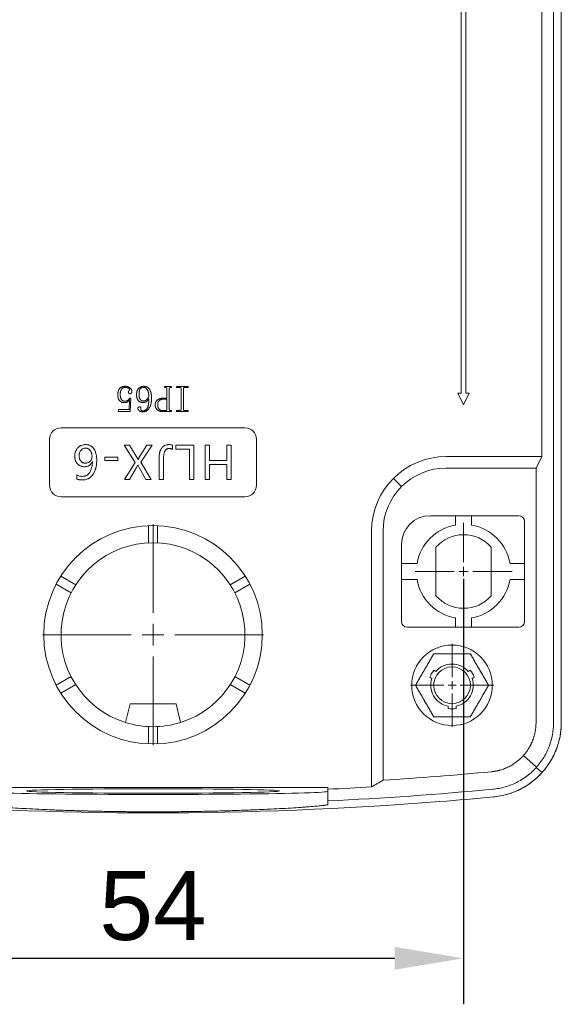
# Model space of a CAD drawing. Header units: millimetres. Extents: x -404827 to -46036, y 267324 to 306977.
# Tile 43 of 55: x -48835 to -48788, y 270115 to 270200. Entities that reach past the tile are written whole.
import ezdxf

# ---------------------------------------------------------------- set-up
doc = ezdxf.new("R2010")
doc.units = ezdxf.units.MM
doc.linetypes.add('CENTER2', pattern=[28.575, 19.05, -3.175, 3.175, -3.175])
doc.layers.add('6-中心线', color=1, linetype='CENTER2', lineweight=20)
doc.layers.add('7-标注、箭头、引线', color=3, linetype='Continuous', lineweight=20)
doc.styles.get("Standard").update_dxf_attribs({"font": 'arial.ttf'})
doc.dimstyles.new('ISO-25', dxfattribs={"dimtxt": 2.5, "dimasz": 2.5, "dimexe": 1.25, "dimexo": 0.625, "dimtad": 1, "dimtxsty": 'Standard', "dimcen": 2.5, "dimadec": 0, "dimazin": 0, "dimtfac": 1, "dimtmove": 0, "dimatfit": 3, "dimfxl": 1, "dimarcsym": 0})

# ---------------------------------------------------------------- blocks, each defined once
blk = doc.blocks.new('*D84')
at = {"layer": '7-标注、箭头、引线', "color": 0, "lineweight": -2, "transparency": 16777216}
for p, q in [((-48850.559, 270151.711), (-48850.559, 270114.684)), ((-48796.559, 270151.711), (-48796.559, 270114.684)), ((-48844.559, 270118.684), (-48802.559, 270118.684))]:
    blk.add_line(p, q, dxfattribs=at)
at = {"layer": '7-标注、箭头、引线', "color": 0, "transparency": 16777216}
for points in [[(-48844.559, 270119.684), (-48844.559, 270117.684), (-48850.559, 270118.684)], [(-48802.559, 270119.684), (-48802.559, 270117.684), (-48796.559, 270118.684)]]:
    blk.add_solid(points, dxfattribs=at)
at = {"layer": 'Defpoints', "color": 0, "transparency": 16777216}
for p in [(-48850.559, 270152.336), (-48796.559, 270152.336), (-48796.559, 270118.684)]:
    blk.add_point(p, dxfattribs=at)
at = {"layer": '7-标注、箭头、引线', "color": 0, "transparency": 16777216, "insert": (-48823.559, 270123.235), "char_height": 6, "attachment_point": 5}
blk.add_mtext('54', dxfattribs=at)
blk = doc.blocks.new('*U72')
at = {"layer": '6-中心线', "color": 0, "linetype": 'CENTER2', "transparency": 16777216}
for p, q in [((0, 1.9), (0, 9.62)), ((-9.62, 0), (-1.9, 0)), ((1.9, 0), (9.62, 0)), ((0, -9.62), (0, -1.9))]:
    blk.add_line(p, q, dxfattribs=at)
at = {"layer": '6-中心线', "color": 0, "linetype": 'Continuous', "transparency": 16777216}
for p, q in [((0, -0.95), (0, 0.95)), ((-0.95, 0), (0.95, 0))]:
    blk.add_line(p, q, dxfattribs=at)
blk = doc.blocks.new('*U73')
at = {"layer": '6-中心线', "color": 0, "linetype": 'CENTER2', "transparency": 16777216}
for p, q in [((0, 0.7), (0, 3.62)), ((-3.62, 0), (-0.7, 0)), ((0.7, 0), (3.62, 0)), ((0, -3.62), (0, -0.7))]:
    blk.add_line(p, q, dxfattribs=at)
at = {"layer": '6-中心线', "color": 0, "linetype": 'Continuous', "transparency": 16777216}
for p, q in [((-0.35, 0), (0.35, 0)), ((0, -0.35), (0, 0.35))]:
    blk.add_line(p, q, dxfattribs=at)
blk = doc.blocks.new('*U74')
at = {"layer": '6-中心线', "color": 0, "linetype": 'CENTER2', "transparency": 16777216}
for p, q in [((0, 0.82), (0, 4.22)), ((-4.22, 0), (-0.82, 0)), ((0.82, 0), (4.22, 0)), ((0, -4.22), (0, -0.82))]:
    blk.add_line(p, q, dxfattribs=at)
at = {"layer": '6-中心线', "color": 0, "linetype": 'Continuous', "transparency": 16777216}
for p, q in [((-0.41, 0), (0.41, 0)), ((0, -0.41), (0, 0.41))]:
    blk.add_line(p, q, dxfattribs=at)

msp = doc.modelspace()

# ---------------------------------------------------------------- linework, layer by layer
at = {"color": 7, "linetype": 'Continuous', "lineweight": 13}
for p, q in [((-48788.731, 270422.478), (-48788.731, 270139.194)), ((-48788.059, 270422.478), (-48788.059, 270139.194)), ((-48788.059, 270139.197), (-48788.059, 270422.475)), ((-48789.748, 270162.336), (-48789.748, 270399.336)), ((-48796.759, 270167.836), (-48796.759, 270273.336)), ((-48796.359, 270273.336), (-48796.359, 270167.836)), ((-48822.548, 270168.421), (-48821.944, 270168.421)), ((-48822.548, 270168.343), (-48822.548, 270168.421)), ((-48822.457, 270168.343), (-48822.548, 270168.343)), ((-48822.347, 270167.407), (-48822.347, 270168.246)), ((-48822.145, 270168.246), (-48822.145, 270166.432)), ((-48821.944, 270168.343), (-48822.028, 270168.343)), ((-48821.944, 270168.421), (-48821.944, 270168.343)), ((-48821.515, 270168.421), (-48820.494, 270168.421)), ((-48821.515, 270168.343), (-48821.515, 270168.421)), ((-48821.216, 270168.343), (-48821.515, 270168.343)), ((-48821.105, 270166.432), (-48821.105, 270168.246)), ((-48820.904, 270168.246), (-48820.904, 270166.432)), ((-48820.494, 270168.343), (-48820.787, 270168.343)), ((-48820.494, 270168.421), (-48820.494, 270168.343)), ((-48825.636, 270166.439), (-48825.59, 270167.284)), ((-48825.597, 270167.42), (-48825.486, 270167.407)), ((-48825.486, 270167.407), (-48825.551, 270166.25)), ((-48822.737, 270167.407), (-48822.347, 270167.407)), ((-48822.347, 270167.329), (-48822.665, 270167.329)), ((-48822.347, 270166.432), (-48822.347, 270167.329)), ((-48797.059, 270167.836), (-48796.759, 270167.836)), ((-48796.559, 270166.836), (-48797.059, 270167.836)), ((-48796.059, 270167.836), (-48796.559, 270166.836)), ((-48796.359, 270167.836), (-48796.059, 270167.836)), ((-48826.585, 270166.25), (-48826.546, 270166.439)), ((-48826.546, 270166.439), (-48825.636, 270166.439)), ((-48822.639, 270166.328), (-48822.457, 270166.328)), ((-48822.022, 270166.328), (-48821.944, 270166.328)), ((-48821.944, 270166.328), (-48821.944, 270166.25)), ((-48821.515, 270166.25), (-48821.515, 270166.328)), ((-48821.515, 270166.328), (-48821.216, 270166.328)), ((-48820.787, 270166.328), (-48820.494, 270166.328)), ((-48820.494, 270166.328), (-48820.494, 270166.25)), ((-48825.551, 270166.25), (-48826.585, 270166.25)), ((-48821.944, 270166.25), (-48822.698, 270166.25)), ((-48820.494, 270166.25), (-48821.515, 270166.25)), ((-48831.559, 270164.836), (-48815.559, 270164.836)), ((-48832.559, 270159.836), (-48832.559, 270163.836)), ((-48814.559, 270163.836), (-48814.559, 270159.836)), ((-48826.06, 270163.323), (-48825.592, 270163.323)), ((-48825.114, 270161.826), (-48826.06, 270163.323)), ((-48825.592, 270163.323), (-48824.926, 270162.21)), ((-48824.781, 270162.21), (-48824.105, 270163.323)), ((-48823.637, 270163.323), (-48824.614, 270161.836)), ((-48824.105, 270163.323), (-48823.637, 270163.323)), ((-48821.869, 270163.323), (-48821.869, 270162.949)), ((-48821.578, 270162.98), (-48821.578, 270163.323)), ((-48821.578, 270163.323), (-48819.997, 270163.323)), ((-48820.382, 270162.98), (-48821.578, 270162.98)), ((-48820.382, 270160.349), (-48820.382, 270162.98)), ((-48819.997, 270163.323), (-48819.997, 270160.349)), ((-48819.03, 270163.323), (-48818.645, 270163.323)), ((-48819.03, 270160.349), (-48819.03, 270163.323)), ((-48818.645, 270163.323), (-48818.645, 270161.982)), ((-48817.137, 270163.323), (-48816.752, 270163.323)), ((-48817.137, 270161.982), (-48817.137, 270163.323)), ((-48816.752, 270163.323), (-48816.752, 270160.349)), ((-48827.755, 270161.992), (-48827.755, 270162.283)), ((-48827.755, 270162.283), (-48826.622, 270162.283)), ((-48826.622, 270162.283), (-48826.622, 270161.992)), ((-48824.864, 270162.054), (-48824.854, 270162.054)), ((-48823.023, 270160.349), (-48823.023, 270162.252)), ((-48822.638, 270162.252), (-48822.638, 270160.349)), ((-48789.748, 270162.336), (-48798.059, 270162.336)), ((-48790.257, 270161.336), (-48789.748, 270162.336)), ((-48828.826, 270161.867), (-48828.837, 270161.867)), ((-48826.622, 270161.992), (-48827.755, 270161.992)), ((-48826.05, 270160.349), (-48825.114, 270161.826)), ((-48824.989, 270161.378), (-48825.613, 270160.349)), ((-48824.188, 270160.349), (-48824.77, 270161.389)), ((-48824.614, 270161.836), (-48823.72, 270160.349)), ((-48818.645, 270161.982), (-48817.137, 270161.982)), ((-48818.645, 270161.638), (-48818.645, 270160.349)), ((-48817.137, 270161.638), (-48818.645, 270161.638)), ((-48817.137, 270160.349), (-48817.137, 270161.638)), ((-48790.257, 270161.336), (-48798.059, 270161.336)), ((-48790.257, 270139.194), (-48790.257, 270161.336)), ((-48830.178, 270160.39), (-48830.178, 270160.734)), ((-48825.613, 270160.349), (-48826.05, 270160.349)), ((-48823.72, 270160.349), (-48824.188, 270160.349)), ((-48822.638, 270160.349), (-48823.023, 270160.349)), ((-48819.997, 270160.349), (-48820.382, 270160.349)), ((-48818.645, 270160.349), (-48819.03, 270160.349)), ((-48816.752, 270160.349), (-48817.137, 270160.349)), ((-48802.655, 270160.432), (-48801.948, 270159.725)), ((-48815.559, 270158.836), (-48831.559, 270158.836)), ((-48799.459, 270157.186), (-48791.759, 270157.186)), ((-48797.259, 270157.186), (-48797.259, 270156.376)), ((-48795.859, 270157.186), (-48795.859, 270156.376)), ((-48823.959, 270154.826), (-48823.959, 270156.328)), ((-48823.159, 270154.826), (-48823.159, 270156.328)), ((-48791.259, 270156.686), (-48791.259, 270147.986)), ((-48804.559, 270155.836), (-48804.559, 270133.6)), ((-48803.559, 270155.836), (-48803.559, 270134.172)), ((-48801.959, 270147.986), (-48801.959, 270154.686)), ((-48798.959, 270154.453), (-48798.959, 270150.219)), ((-48794.159, 270150.219), (-48794.159, 270154.453)), ((-48801.959, 270153.036), (-48800.599, 270153.036)), ((-48792.519, 270153.036), (-48791.259, 270153.036)), ((-48830.278, 270151.177), (-48831.579, 270151.928)), ((-48816.839, 270151.177), (-48815.539, 270151.928)), ((-48830.678, 270150.485), (-48831.979, 270151.235)), ((-48816.439, 270150.485), (-48815.139, 270151.235)), ((-48801.959, 270151.636), (-48800.599, 270151.636)), ((-48792.519, 270151.636), (-48791.259, 270151.636)), ((-48791.759, 270147.486), (-48801.459, 270147.486)), ((-48797.259, 270147.486), (-48797.259, 270148.296)), ((-48795.859, 270147.486), (-48795.859, 270148.296)), ((-48830.678, 270143.187), (-48831.979, 270142.437)), ((-48816.439, 270143.187), (-48815.139, 270142.437)), ((-48799.133, 270143.749), (-48798.957, 270143.647)), ((-48796.161, 270143.647), (-48795.985, 270143.749)), ((-48830.278, 270142.495), (-48831.579, 270141.744)), ((-48816.839, 270142.495), (-48815.539, 270141.744)), ((-48799.307, 270143.041), (-48799.483, 270143.143)), ((-48795.635, 270143.143), (-48795.811, 270143.041)), ((-48825.559, 270140.836), (-48825.959, 270139.204)), ((-48821.559, 270140.836), (-48825.559, 270140.836)), ((-48821.159, 270139.204), (-48821.559, 270140.836)), ((-48797.909, 270140.416), (-48797.909, 270140.619)), ((-48797.209, 270140.619), (-48797.209, 270140.416)), ((-48823.959, 270138.846), (-48823.959, 270137.344)), ((-48823.159, 270138.846), (-48823.159, 270137.344)), ((-48791.353, 270136.326), (-48790.217, 270135.307)), ((-48789.733, 270134.84), (-48790.234, 270135.288)), ((-48838.759, 270133.536), (-48808.359, 270133.536)), ((-48808.359, 270133.536), (-48808.359, 270133.393))]:
    msp.add_line(p, q, dxfattribs=at)
for centre, radius in [((-48823.559, 270146.836), 9.5), ((-48797.559, 270142.436), 3.5), ((-48797.559, 270142.436), 1.6)]:
    msp.add_circle(centre, radius, dxfattribs=at)
for centre, radius, start, end in [((-48831.559, 270163.836), 1, 90, 180), ((-48815.559, 270163.836), 1, 0, 90), ((-48798.059, 270155.836), 6.5, 90, 180), ((-48798.059, 270155.836), 5.5, 90, 180), ((-48831.559, 270159.836), 1, 180, 270), ((-48815.559, 270159.836), 1, 270, 0), ((-48799.459, 270154.686), 2.5, 90, 180), ((-48791.759, 270156.686), 0.5, 0, 90), ((-48796.559, 270152.336), 4.1, 99.83036, 170.16964), ((-48796.559, 270152.336), 4.1, 9.83036, 80.16964), ((-48796.559, 270152.336), 3.2, 41.40962, 138.59038), ((-48823.559, 270146.836), 8, 287.4576, 252.5424), ((-48796.559, 270152.336), 4.1, 189.83036, 260.16964), ((-48796.559, 270152.336), 4.1, 279.83036, 350.16964), ((-48796.559, 270152.336), 3.2, 221.40962, 318.59038), ((-48801.459, 270147.986), 0.5, 180, 270), ((-48791.759, 270147.986), 0.5, 270, 0), ((-48797.559, 270142.436), 1.85, 40.9053, 139.09436), ((-48797.559, 270142.436), 2.05, 140.16964, 159.83036), ((-48797.559, 270142.436), 2.05, 20.16964, 39.83036), ((-48797.559, 270142.436), 1.85, 160.9053, 259.09486), ((-48797.559, 270142.436), 1.85, 280.9058, 19.09436), ((-48797.559, 270142.436), 2.05, 260.16964, 279.83036), ((-48823.559, 270146.836), 8, 252.5424, 287.4576), ((-48823.559, 270447.398), 313.864, 273.65347, 275.37605), ((-48823.559, 270447.398), 314.373, 272.77134, 273.46494), ((-48823.559, 270447.398), 315.39, 272.7624, 275.37605), ((-48823.559, 270447.398), 316.063, 265.47783, 274.52217), ((-48823.559, 270447.398), 316.063, 274.52217, 275.37538), ((-48823.559, 270447.398), 316.063, 274.52217, 275.37605)]:
    msp.add_arc(centre, radius, start, end, dxfattribs=at)
for centre, major_axis, ratio, start_param, end_param in [((-49045.649, 270446.913), (-436.788, -1.035), 0.860623, 2.15347, 2.156218), ((-48823.559, 270133.206), (-15.2, 0), 0.017455, 0, 3.141593)]:
    msp.add_ellipse(centre, major_axis=major_axis, ratio=ratio, start_param=start_param, end_param=end_param, dxfattribs=at)
msp.add_ellipse((-48823.559, 270133.243), major_axis=(-11, 0), ratio=0.017455, dxfattribs=at)
for points, degree in [([(-48826.624, 270167.7), (-48826.624, 270168.044), (-48826.305, 270168.447), (-48825.974, 270168.447)], 2), ([(-48825.987, 270168.356), (-48826.188, 270168.356), (-48826.409, 270168.031), (-48826.409, 270167.726)], 2), ([(-48825.61, 270168.155), (-48825.61, 270168.259), (-48825.85, 270168.356), (-48825.987, 270168.356)], 2), ([(-48825.974, 270168.447), (-48825.746, 270168.447), (-48825.395, 270168.181), (-48825.395, 270167.992)], 2), ([(-48825.688, 270167.94), (-48825.688, 270168.018), (-48825.61, 270168.103), (-48825.61, 270168.155)], 2), ([(-48824.992, 270167.7), (-48824.992, 270168.083), (-48824.622, 270168.447), (-48824.381, 270168.447)], 2), ([(-48824.381, 270168.356), (-48824.57, 270168.356), (-48824.778, 270168.083), (-48824.778, 270167.7)], 2), ([(-48824.381, 270168.447), (-48824.037, 270168.447), (-48823.686, 270167.927), (-48823.686, 270167.433)], 2), ([(-48823.926, 270167.563), (-48823.926, 270167.94), (-48824.193, 270168.356), (-48824.381, 270168.356)], 2), ([(-48822.347, 270168.246), (-48822.347, 270168.298), (-48822.405, 270168.343), (-48822.457, 270168.343)], 2), ([(-48822.028, 270168.343), (-48822.093, 270168.343), (-48822.145, 270168.298), (-48822.145, 270168.246)], 2), ([(-48821.105, 270168.246), (-48821.105, 270168.298), (-48821.164, 270168.343), (-48821.216, 270168.343)], 2), ([(-48820.787, 270168.343), (-48820.852, 270168.343), (-48820.904, 270168.298), (-48820.904, 270168.246)], 2), ([(-48826.078, 270167.024), (-48826.318, 270167.024), (-48826.624, 270167.394), (-48826.624, 270167.7)], 2), ([(-48826.409, 270167.726), (-48826.409, 270167.472), (-48826.214, 270167.154), (-48826.026, 270167.154)], 2), ([(-48825.59, 270167.284), (-48825.714, 270167.102), (-48825.954, 270167.024), (-48826.078, 270167.024)], 2), ([(-48826.026, 270167.154), (-48825.889, 270167.154), (-48825.688, 270167.258), (-48825.597, 270167.42)], 2), ([(-48825.558, 270167.797), (-48825.636, 270167.797), (-48825.688, 270167.901), (-48825.688, 270167.94)], 2), ([(-48825.395, 270167.992), (-48825.395, 270167.914), (-48825.48, 270167.797), (-48825.558, 270167.797)], 2), ([(-48824.42, 270167.037), (-48824.726, 270167.037), (-48824.992, 270167.446), (-48824.992, 270167.7)], 2), ([(-48824.778, 270167.7), (-48824.778, 270167.446), (-48824.557, 270167.167), (-48824.407, 270167.167)], 2), ([(-48823.686, 270167.433), (-48823.686, 270166.848), (-48824.115, 270166.224), (-48824.479, 270166.224)], 2), ([(-48824.44, 270166.315), (-48824.225, 270166.315), (-48823.926, 270166.712), (-48823.926, 270167.368)], 2), ([(-48823.926, 270167.368), (-48823.998, 270167.206), (-48824.264, 270167.037), (-48824.42, 270167.037)], 2), ([(-48824.407, 270167.167), (-48824.264, 270167.167), (-48824.024, 270167.336), (-48823.926, 270167.563)], 2), ([(-48823.367, 270166.816), (-48823.367, 270167.108), (-48822.997, 270167.407), (-48822.737, 270167.407)], 2), ([(-48822.665, 270167.329), (-48822.854, 270167.329), (-48823.153, 270167.102), (-48823.153, 270166.829)], 2), ([(-48824.875, 270166.504), (-48824.875, 270166.582), (-48824.81, 270166.653), (-48824.732, 270166.653)], 2), ([(-48824.479, 270166.224), (-48824.654, 270166.224), (-48824.875, 270166.432), (-48824.875, 270166.504)], 2), ([(-48824.732, 270166.653), (-48824.667, 270166.653), (-48824.609, 270166.595), (-48824.609, 270166.53)], 2), ([(-48824.609, 270166.53), (-48824.609, 270166.504), (-48824.615, 270166.458), (-48824.615, 270166.432)], 2), ([(-48824.615, 270166.432), (-48824.615, 270166.38), (-48824.544, 270166.315), (-48824.44, 270166.315)], 2), ([(-48822.698, 270166.25), (-48823.016, 270166.25), (-48823.367, 270166.569), (-48823.367, 270166.816)], 2), ([(-48823.153, 270166.829), (-48823.153, 270166.575), (-48822.906, 270166.328), (-48822.639, 270166.328)], 2), ([(-48822.457, 270166.328), (-48822.405, 270166.328), (-48822.347, 270166.38), (-48822.347, 270166.432)], 2), ([(-48822.145, 270166.432), (-48822.145, 270166.38), (-48822.087, 270166.328), (-48822.022, 270166.328)], 2), ([(-48821.216, 270166.328), (-48821.164, 270166.328), (-48821.105, 270166.38), (-48821.105, 270166.432)], 2), ([(-48820.904, 270166.432), (-48820.904, 270166.38), (-48820.852, 270166.328), (-48820.787, 270166.328)], 2), ([(-48824.874, 270161.597), (-48824.911, 270161.523), (-48824.949, 270161.45), (-48824.989, 270161.378)], 3), ([(-48808.359, 270132.374), (-48808.359, 270132.714), (-48808.359, 270133.053), (-48808.359, 270133.393)], 3), ([(-48808.359, 270132.062), (-48808.359, 270132.166), (-48808.359, 270132.27), (-48808.359, 270132.374)], 3)]:
    msp.add_open_spline(points, degree=degree, dxfattribs=at)
for points, degree, knots in [([(-48830.366, 270162.377), (-48830.366, 270162.441), (-48830.361, 270162.504), (-48830.347, 270162.599), (-48830.341, 270162.63), (-48830.329, 270162.677), (-48830.325, 270162.693), (-48830.316, 270162.724), (-48830.291, 270162.8), (-48830.257, 270162.872), (-48830.207, 270162.955), (-48830.189, 270162.982), (-48830.15, 270163.033), (-48830.129, 270163.058), (-48830.096, 270163.093), (-48830.085, 270163.105), (-48830.062, 270163.127), (-48830.027, 270163.16), (-48829.964, 270163.21), (-48829.91, 270163.245), (-48829.868, 270163.268), (-48829.854, 270163.276), (-48829.825, 270163.29), (-48829.751, 270163.324), (-48829.675, 270163.346), (-48829.58, 270163.364), (-48829.548, 270163.368), (-48829.484, 270163.374), (-48829.451, 270163.375), (-48829.419, 270163.375)], 3, [0, 0, 0, 0, 0.125, 0.125, 0.1875, 0.1875, 0.21875, 0.21875, 0.25, 0.375, 0.375, 0.4375, 0.4375, 0.5, 0.5, 0.53125, 0.53125, 0.5625, 0.625, 0.6875, 0.6875, 0.71875, 0.71875, 0.75, 0.875, 0.875, 0.9375, 0.9375, 1, 1, 1, 1]), ([(-48829.419, 270163.063), (-48829.439, 270163.063), (-48829.469, 270163.062), (-48829.499, 270163.058), (-48829.519, 270163.056), (-48829.529, 270163.054), (-48829.578, 270163.044), (-48829.626, 270163.029), (-48829.671, 270163.007), (-48829.689, 270162.998), (-48829.698, 270162.993), (-48829.723, 270162.977), (-48829.756, 270162.954), (-48829.786, 270162.927), (-48829.814, 270162.899), (-48829.828, 270162.884), (-48829.853, 270162.852), (-48829.865, 270162.836), (-48829.887, 270162.803), (-48829.897, 270162.785), (-48829.924, 270162.731), (-48829.939, 270162.694), (-48829.955, 270162.637), (-48829.96, 270162.617), (-48829.968, 270162.578), (-48829.971, 270162.558), (-48829.979, 270162.498), (-48829.981, 270162.458), (-48829.981, 270162.418)], 3, [0, 0, 0, 0, 0.0625, 0.09375, 0.09375, 0.125, 0.125, 0.25, 0.28125, 0.28125, 0.3125, 0.3125, 0.375, 0.4375, 0.4375, 0.5, 0.5, 0.5625, 0.5625, 0.625, 0.625, 0.75, 0.75, 0.8125, 0.8125, 0.875, 0.875, 1, 1, 1, 1]), ([(-48829.419, 270163.375), (-48829.38, 270163.375), (-48829.342, 270163.373), (-48829.264, 270163.365), (-48829.226, 270163.359), (-48829.169, 270163.345), (-48829.15, 270163.34), (-48829.112, 270163.328), (-48829.057, 270163.309), (-48828.987, 270163.275), (-48828.937, 270163.244), (-48828.904, 270163.222), (-48828.888, 270163.21), (-48828.842, 270163.174), (-48828.785, 270163.121), (-48828.735, 270163.06), (-48828.7, 270163.013), (-48828.689, 270162.996), (-48828.668, 270162.963), (-48828.657, 270162.947), (-48828.628, 270162.895), (-48828.61, 270162.86), (-48828.578, 270162.789), (-48828.564, 270162.752), (-48828.526, 270162.642), (-48828.507, 270162.567), (-48828.485, 270162.451), (-48828.479, 270162.412), (-48828.468, 270162.335), (-48828.464, 270162.296), (-48828.455, 270162.179), (-48828.452, 270162.101), (-48828.452, 270162.023)], 3, [0, 0, 0, 0, 0.0625, 0.0625, 0.125, 0.125, 0.15625, 0.15625, 0.1875, 0.25, 0.28125, 0.28125, 0.3125, 0.3125, 0.375, 0.4375, 0.4375, 0.46875, 0.46875, 0.5, 0.5, 0.5625, 0.5625, 0.625, 0.625, 0.75, 0.75, 0.8125, 0.8125, 0.875, 0.875, 1, 1, 1, 1]), ([(-48828.858, 270162.356), (-48828.858, 270162.44), (-48828.867, 270162.523), (-48828.895, 270162.624), (-48828.902, 270162.644), (-48828.917, 270162.683), (-48828.925, 270162.703), (-48828.951, 270162.76), (-48828.972, 270162.796), (-48829.002, 270162.839), (-48829.008, 270162.848), (-48829.021, 270162.864), (-48829.027, 270162.873), (-48829.047, 270162.897), (-48829.076, 270162.928), (-48829.108, 270162.955), (-48829.141, 270162.981), (-48829.159, 270162.992), (-48829.214, 270163.023), (-48829.253, 270163.039), (-48829.304, 270163.051), (-48829.314, 270163.053), (-48829.335, 270163.057), (-48829.366, 270163.061), (-48829.398, 270163.063), (-48829.419, 270163.063)], 3, [0, 0, 0, 0, 0.25, 0.25, 0.3125, 0.3125, 0.375, 0.375, 0.5, 0.5, 0.53125, 0.53125, 0.5625, 0.5625, 0.625, 0.6875, 0.6875, 0.75, 0.75, 0.875, 0.875, 0.90625, 0.90625, 0.9375, 1, 1, 1, 1]), ([(-48823.023, 270162.252), (-48823.023, 270162.318), (-48823.021, 270162.384), (-48823.009, 270162.516), (-48822.999, 270162.581), (-48822.979, 270162.678), (-48822.971, 270162.71), (-48822.957, 270162.758), (-48822.952, 270162.774), (-48822.941, 270162.805), (-48822.936, 270162.821), (-48822.906, 270162.898), (-48822.876, 270162.957), (-48822.831, 270163.027), (-48822.822, 270163.041), (-48822.802, 270163.068), (-48822.792, 270163.081), (-48822.76, 270163.119), (-48822.716, 270163.168), (-48822.665, 270163.21), (-48822.625, 270163.24), (-48822.612, 270163.249), (-48822.583, 270163.267), (-48822.511, 270163.31), (-48822.434, 270163.338), (-48822.353, 270163.357), (-48822.337, 270163.36), (-48822.304, 270163.366), (-48822.254, 270163.373), (-48822.204, 270163.375), (-48822.17, 270163.375)], 3, [0, 0, 0, 0, 0.125, 0.125, 0.25, 0.25, 0.3125, 0.3125, 0.34375, 0.34375, 0.375, 0.375, 0.5, 0.5, 0.53125, 0.53125, 0.5625, 0.5625, 0.625, 0.6875, 0.6875, 0.71875, 0.71875, 0.75, 0.875, 0.875, 0.90625, 0.90625, 0.9375, 1, 1, 1, 1]), ([(-48822.16, 270163.032), (-48822.182, 270163.032), (-48822.203, 270163.031), (-48822.246, 270163.025), (-48822.267, 270163.021), (-48822.309, 270163.01), (-48822.329, 270163.003), (-48822.368, 270162.984), (-48822.396, 270162.968), (-48822.422, 270162.949), (-48822.438, 270162.935), (-48822.446, 270162.927), (-48822.469, 270162.905), (-48822.483, 270162.888), (-48822.509, 270162.854), (-48822.52, 270162.835), (-48822.541, 270162.797), (-48822.551, 270162.778), (-48822.576, 270162.718), (-48822.589, 270162.677), (-48822.609, 270162.594), (-48822.617, 270162.552), (-48822.626, 270162.488), (-48822.628, 270162.466), (-48822.632, 270162.424), (-48822.634, 270162.402), (-48822.637, 270162.338), (-48822.638, 270162.295), (-48822.638, 270162.252)], 3, [0, 0, 0, 0, 0.0625, 0.0625, 0.125, 0.125, 0.1875, 0.1875, 0.25, 0.28125, 0.28125, 0.3125, 0.3125, 0.375, 0.375, 0.4375, 0.4375, 0.5, 0.5, 0.625, 0.625, 0.75, 0.75, 0.8125, 0.8125, 0.875, 0.875, 1, 1, 1, 1]), ([(-48822.17, 270163.375), (-48822.145, 270163.375), (-48822.119, 270163.374), (-48822.068, 270163.371), (-48822.042, 270163.368), (-48821.991, 270163.361), (-48821.966, 270163.356), (-48821.917, 270163.342), (-48821.892, 270163.334), (-48821.869, 270163.323)], 3, [0, 0, 0, 0, 0.25, 0.25, 0.5, 0.5, 0.75, 0.75, 1, 1, 1, 1]), ([(-48821.869, 270162.949), (-48821.89, 270162.964), (-48821.912, 270162.977), (-48821.946, 270162.993), (-48821.958, 270162.998), (-48821.982, 270163.006), (-48821.995, 270163.01), (-48822.032, 270163.02), (-48822.057, 270163.025), (-48822.109, 270163.031), (-48822.134, 270163.032), (-48822.16, 270163.032)], 3, [0, 0, 0, 0, 0.25, 0.25, 0.375, 0.375, 0.5, 0.5, 0.75, 0.75, 1, 1, 1, 1]), ([(-48829.513, 270161.451), (-48829.572, 270161.451), (-48829.63, 270161.456), (-48829.703, 270161.468), (-48829.717, 270161.471), (-48829.746, 270161.478), (-48829.761, 270161.481), (-48829.803, 270161.494), (-48829.859, 270161.513), (-48829.925, 270161.544), (-48829.964, 270161.567), (-48829.989, 270161.583), (-48830.001, 270161.591), (-48830.037, 270161.618), (-48830.072, 270161.646), (-48830.103, 270161.677), (-48830.124, 270161.698), (-48830.134, 270161.709), (-48830.183, 270161.765), (-48830.234, 270161.837), (-48830.273, 270161.916), (-48830.297, 270161.971), (-48830.307, 270161.999), (-48830.334, 270162.083), (-48830.346, 270162.141), (-48830.358, 270162.229), (-48830.361, 270162.258), (-48830.365, 270162.318), (-48830.366, 270162.347), (-48830.366, 270162.377)], 3, [0, 0, 0, 0, 0.125, 0.125, 0.15625, 0.15625, 0.1875, 0.1875, 0.25, 0.3125, 0.34375, 0.34375, 0.375, 0.375, 0.4375, 0.46875, 0.46875, 0.5, 0.5, 0.625, 0.6875, 0.6875, 0.75, 0.75, 0.875, 0.875, 0.9375, 0.9375, 1, 1, 1, 1]), ([(-48829.981, 270162.418), (-48829.981, 270162.398), (-48829.98, 270162.377), (-48829.978, 270162.337), (-48829.977, 270162.316), (-48829.97, 270162.256), (-48829.963, 270162.216), (-48829.947, 270162.156), (-48829.941, 270162.137), (-48829.928, 270162.098), (-48829.92, 270162.079), (-48829.894, 270162.025), (-48829.874, 270161.99), (-48829.843, 270161.949), (-48829.836, 270161.941), (-48829.823, 270161.925), (-48829.802, 270161.903), (-48829.78, 270161.882), (-48829.748, 270161.857), (-48829.731, 270161.845), (-48829.695, 270161.824), (-48829.659, 270161.806), (-48829.62, 270161.793), (-48829.581, 270161.781), (-48829.561, 270161.777), (-48829.5, 270161.766), (-48829.46, 270161.763), (-48829.419, 270161.763)], 3, [0, 0, 0, 0, 0.0625, 0.0625, 0.125, 0.125, 0.25, 0.25, 0.3125, 0.3125, 0.375, 0.375, 0.5, 0.5, 0.53125, 0.53125, 0.5625, 0.625, 0.625, 0.6875, 0.6875, 0.75, 0.8125, 0.8125, 0.875, 0.875, 1, 1, 1, 1]), ([(-48828.452, 270162.023), (-48828.452, 270161.974), (-48828.453, 270161.924), (-48828.457, 270161.826), (-48828.46, 270161.777), (-48828.474, 270161.63), (-48828.487, 270161.533), (-48828.517, 270161.388), (-48828.535, 270161.317), (-48828.556, 270161.245), (-48828.571, 270161.198), (-48828.579, 270161.175), (-48828.622, 270161.058), (-48828.663, 270160.969), (-48828.738, 270160.841), (-48828.765, 270160.8), (-48828.823, 270160.719), (-48828.855, 270160.68), (-48828.905, 270160.625), (-48828.922, 270160.607), (-48828.958, 270160.573), (-48828.976, 270160.556), (-48829.033, 270160.508), (-48829.092, 270160.464), (-48829.156, 270160.427), (-48829.2, 270160.404), (-48829.223, 270160.393), (-48829.291, 270160.363), (-48829.384, 270160.331), (-48829.481, 270160.312), (-48829.58, 270160.3), (-48829.63, 270160.297), (-48829.679, 270160.297)], 3, [0, 0, 0, 0, 0.0625, 0.0625, 0.125, 0.125, 0.25, 0.25, 0.3125, 0.34375, 0.34375, 0.375, 0.375, 0.5, 0.5, 0.5625, 0.5625, 0.625, 0.625, 0.65625, 0.65625, 0.6875, 0.6875, 0.75, 0.78125, 0.78125, 0.8125, 0.8125, 0.875, 0.9375, 0.9375, 1, 1, 1, 1]), ([(-48829.419, 270161.763), (-48829.4, 270161.763), (-48829.381, 270161.764), (-48829.343, 270161.767), (-48829.325, 270161.77), (-48829.268, 270161.78), (-48829.232, 270161.791), (-48829.179, 270161.813), (-48829.162, 270161.822), (-48829.129, 270161.841), (-48829.113, 270161.851), (-48829.067, 270161.885), (-48829.04, 270161.911), (-48829.002, 270161.954), (-48828.989, 270161.968), (-48828.967, 270161.999), (-48828.956, 270162.015), (-48828.927, 270162.063), (-48828.91, 270162.097), (-48828.89, 270162.15), (-48828.884, 270162.169), (-48828.874, 270162.206), (-48828.87, 270162.224), (-48828.861, 270162.28), (-48828.858, 270162.318), (-48828.858, 270162.356)], 3, [0, 0, 0, 0, 0.0625, 0.0625, 0.125, 0.125, 0.25, 0.25, 0.3125, 0.3125, 0.375, 0.375, 0.5, 0.5, 0.5625, 0.5625, 0.625, 0.625, 0.75, 0.75, 0.8125, 0.8125, 0.875, 0.875, 1, 1, 1, 1]), ([(-48824.926, 270162.21), (-48824.92, 270162.198), (-48824.915, 270162.185), (-48824.904, 270162.159), (-48824.899, 270162.146), (-48824.883, 270162.107), (-48824.874, 270162.081), (-48824.864, 270162.054)], 3, [0, 0, 0, 0, 0.25, 0.25, 0.5, 0.5, 1, 1, 1, 1]), ([(-48824.854, 270162.054), (-48824.852, 270162.056), (-48824.851, 270162.057), (-48824.849, 270162.06), (-48824.849, 270162.062), (-48824.846, 270162.066), (-48824.844, 270162.07), (-48824.839, 270162.079), (-48824.836, 270162.086), (-48824.827, 270162.105), (-48824.821, 270162.118), (-48824.804, 270162.158), (-48824.792, 270162.184), (-48824.781, 270162.21)], 3, [0, 0, 0, 0, 0.03125, 0.03125, 0.0625, 0.0625, 0.125, 0.125, 0.25, 0.25, 0.5, 0.5, 1, 1, 1, 1]), ([(-48829.69, 270160.609), (-48829.618, 270160.609), (-48829.548, 270160.617), (-48829.462, 270160.642), (-48829.445, 270160.648), (-48829.411, 270160.66), (-48829.362, 270160.681), (-48829.316, 270160.707), (-48829.272, 270160.737), (-48829.258, 270160.748), (-48829.23, 270160.77), (-48829.216, 270160.782), (-48829.177, 270160.817), (-48829.152, 270160.843), (-48829.107, 270160.897), (-48829.085, 270160.925), (-48829.045, 270160.984), (-48829.027, 270161.015), (-48828.975, 270161.109), (-48828.948, 270161.174), (-48828.902, 270161.307), (-48828.884, 270161.375), (-48828.863, 270161.48), (-48828.856, 270161.515), (-48828.846, 270161.585), (-48828.842, 270161.62), (-48828.831, 270161.726), (-48828.828, 270161.796), (-48828.826, 270161.867)], 3, [0, 0, 0, 0, 0.125, 0.125, 0.15625, 0.15625, 0.1875, 0.25, 0.25, 0.28125, 0.28125, 0.3125, 0.3125, 0.375, 0.375, 0.4375, 0.4375, 0.5, 0.5, 0.625, 0.625, 0.75, 0.75, 0.8125, 0.8125, 0.875, 0.875, 1, 1, 1, 1]), ([(-48828.837, 270161.867), (-48828.869, 270161.805), (-48828.907, 270161.747), (-48828.975, 270161.668), (-48829, 270161.643), (-48829.053, 270161.597), (-48829.082, 270161.576), (-48829.142, 270161.538), (-48829.173, 270161.522), (-48829.237, 270161.495), (-48829.27, 270161.484), (-48829.321, 270161.471), (-48829.339, 270161.468), (-48829.373, 270161.461), (-48829.391, 270161.459), (-48829.443, 270161.453), (-48829.478, 270161.451), (-48829.513, 270161.451)], 3, [0, 0, 0, 0, 0.25, 0.25, 0.375, 0.375, 0.5, 0.5, 0.625, 0.625, 0.75, 0.75, 0.8125, 0.8125, 0.875, 0.875, 1, 1, 1, 1]), ([(-48824.77, 270161.389), (-48824.791, 270161.422), (-48824.809, 270161.456), (-48824.844, 270161.525), (-48824.859, 270161.561), (-48824.874, 270161.597)], 3, [0, 0, 0, 0, 0.5, 0.5, 1, 1, 1, 1]), ([(-48830.178, 270160.734), (-48830.141, 270160.714), (-48830.102, 270160.696), (-48830.023, 270160.665), (-48829.983, 270160.652), (-48829.9, 270160.63), (-48829.859, 270160.622), (-48829.774, 270160.611), (-48829.732, 270160.609), (-48829.69, 270160.609)], 3, [0, 0, 0, 0, 0.25, 0.25, 0.5, 0.5, 0.75, 0.75, 1, 1, 1, 1]), ([(-48829.679, 270160.297), (-48829.722, 270160.297), (-48829.765, 270160.298), (-48829.85, 270160.304), (-48829.892, 270160.309), (-48829.956, 270160.319), (-48829.977, 270160.323), (-48830.018, 270160.332), (-48830.039, 270160.338), (-48830.08, 270160.35), (-48830.1, 270160.357), (-48830.14, 270160.372), (-48830.159, 270160.381), (-48830.178, 270160.39)], 3, [0, 0, 0, 0, 0.25, 0.25, 0.5, 0.5, 0.625, 0.625, 0.75, 0.75, 0.875, 0.875, 1, 1, 1, 1]), ([(-48799.146, 270145.186), (-48799.208, 270145.078), (-48799.271, 270144.969), (-48799.368, 270144.801), (-48799.401, 270144.745), (-48799.466, 270144.632), (-48799.499, 270144.575), (-48799.598, 270144.403), (-48799.665, 270144.287), (-48799.767, 270144.11), (-48799.801, 270144.051), (-48799.853, 270143.961), (-48799.87, 270143.931), (-48799.905, 270143.871), (-48799.923, 270143.841), (-48800.01, 270143.69), (-48800.079, 270143.571), (-48800.214, 270143.336), (-48800.281, 270143.219), (-48800.381, 270143.047), (-48800.414, 270142.99), (-48800.48, 270142.876), (-48800.513, 270142.819), (-48800.609, 270142.651), (-48800.672, 270142.543), (-48800.734, 270142.436)], 3, [0, 0, 0, 0, 0.125, 0.125, 0.1875, 0.1875, 0.25, 0.25, 0.375, 0.375, 0.4375, 0.4375, 0.46875, 0.46875, 0.5, 0.5, 0.625, 0.625, 0.75, 0.75, 0.8125, 0.8125, 0.875, 0.875, 1, 1, 1, 1]), ([(-48795.971, 270145.186), (-48796.033, 270145.186), (-48796.096, 270145.186), (-48796.223, 270145.186), (-48796.286, 270145.186), (-48796.48, 270145.186), (-48796.61, 270145.186), (-48796.875, 270145.186), (-48797.008, 270145.186), (-48797.212, 270145.186), (-48797.281, 270145.186), (-48797.385, 270145.186), (-48797.419, 270145.186), (-48797.489, 270145.186), (-48797.524, 270145.186), (-48797.698, 270145.186), (-48797.835, 270145.186), (-48798.107, 270145.186), (-48798.241, 270145.186), (-48798.44, 270145.186), (-48798.506, 270145.186), (-48798.637, 270145.186), (-48798.703, 270145.186), (-48798.896, 270145.186), (-48799.022, 270145.186), (-48799.146, 270145.186)], 3, [0, 0, 0, 0, 0.0625, 0.0625, 0.125, 0.125, 0.25, 0.25, 0.375, 0.375, 0.4375, 0.4375, 0.46875, 0.46875, 0.5, 0.5, 0.625, 0.625, 0.75, 0.75, 0.8125, 0.8125, 0.875, 0.875, 1, 1, 1, 1]), ([(-48794.384, 270142.436), (-48794.446, 270142.543), (-48794.509, 270142.653), (-48794.606, 270142.82), (-48794.638, 270142.877), (-48794.703, 270142.99), (-48794.736, 270143.047), (-48794.836, 270143.218), (-48794.902, 270143.334), (-48795.005, 270143.511), (-48795.039, 270143.57), (-48795.091, 270143.66), (-48795.108, 270143.69), (-48795.143, 270143.751), (-48795.16, 270143.781), (-48795.247, 270143.932), (-48795.316, 270144.051), (-48795.452, 270144.286), (-48795.519, 270144.402), (-48795.619, 270144.575), (-48795.652, 270144.632), (-48795.717, 270144.746), (-48795.75, 270144.802), (-48795.847, 270144.97), (-48795.91, 270145.079), (-48795.971, 270145.186)], 3, [0, 0, 0, 0, 0.125, 0.125, 0.1875, 0.1875, 0.25, 0.25, 0.375, 0.375, 0.4375, 0.4375, 0.46875, 0.46875, 0.5, 0.5, 0.625, 0.625, 0.75, 0.75, 0.8125, 0.8125, 0.875, 0.875, 1, 1, 1, 1]), ([(-48800.734, 270142.436), (-48800.672, 270142.328), (-48800.609, 270142.219), (-48800.512, 270142.052), (-48800.479, 270141.995), (-48800.414, 270141.882), (-48800.381, 270141.825), (-48800.282, 270141.654), (-48800.215, 270141.538), (-48800.113, 270141.361), (-48800.079, 270141.301), (-48800.027, 270141.212), (-48800.01, 270141.182), (-48799.975, 270141.121), (-48799.957, 270141.091), (-48799.87, 270140.94), (-48799.802, 270140.821), (-48799.666, 270140.586), (-48799.599, 270140.47), (-48799.499, 270140.297), (-48799.466, 270140.24), (-48799.4, 270140.126), (-48799.368, 270140.07), (-48799.271, 270139.902), (-48799.208, 270139.793), (-48799.146, 270139.686)], 3, [0, 0, 0, 0, 0.125, 0.125, 0.1875, 0.1875, 0.25, 0.25, 0.375, 0.375, 0.4375, 0.4375, 0.46875, 0.46875, 0.5, 0.5, 0.625, 0.625, 0.75, 0.75, 0.8125, 0.8125, 0.875, 0.875, 1, 1, 1, 1]), ([(-48795.971, 270139.686), (-48795.91, 270139.793), (-48795.847, 270139.902), (-48795.719, 270140.124), (-48795.654, 270140.237), (-48795.57, 270140.381), (-48795.553, 270140.41), (-48795.52, 270140.469), (-48795.469, 270140.556), (-48795.418, 270140.645), (-48795.316, 270140.821), (-48795.247, 270140.94), (-48795.144, 270141.12), (-48795.109, 270141.18), (-48795.039, 270141.3), (-48794.936, 270141.48), (-48794.835, 270141.654), (-48794.735, 270141.827), (-48794.686, 270141.912), (-48794.637, 270141.997), (-48794.605, 270142.054), (-48794.588, 270142.082), (-48794.508, 270142.221), (-48794.445, 270142.33), (-48794.384, 270142.436)], 3, [0, 0, 0, 0, 0.125, 0.125, 0.25, 0.25, 0.28125, 0.28125, 0.3125, 0.375, 0.375, 0.5, 0.5, 0.5625, 0.5625, 0.625, 0.75, 0.75, 0.8125, 0.84375, 0.84375, 0.875, 0.875, 1, 1, 1, 1]), ([(-48799.146, 270139.686), (-48799.084, 270139.686), (-48799.022, 270139.686), (-48798.895, 270139.686), (-48798.831, 270139.686), (-48798.638, 270139.686), (-48798.507, 270139.686), (-48798.243, 270139.686), (-48798.109, 270139.686), (-48797.905, 270139.686), (-48797.837, 270139.686), (-48797.733, 270139.686), (-48797.698, 270139.686), (-48797.629, 270139.686), (-48797.594, 270139.686), (-48797.42, 270139.686), (-48797.283, 270139.686), (-48797.011, 270139.686), (-48796.877, 270139.686), (-48796.678, 270139.686), (-48796.612, 270139.686), (-48796.48, 270139.686), (-48796.415, 270139.686), (-48796.221, 270139.686), (-48796.095, 270139.686), (-48795.971, 270139.686)], 3, [0, 0, 0, 0, 0.0625, 0.0625, 0.125, 0.125, 0.25, 0.25, 0.375, 0.375, 0.4375, 0.4375, 0.46875, 0.46875, 0.5, 0.5, 0.625, 0.625, 0.75, 0.75, 0.8125, 0.8125, 0.875, 0.875, 1, 1, 1, 1]), ([(-48794.152, 270134.915), (-48793.353, 270134.99), (-48791.916, 270135.707), (-48791.377, 270136.3), (-48790.836, 270136.894), (-48790.547, 270137.64), (-48790.257, 270138.392), (-48790.257, 270139.194)], 2, [0, 0, 0, 0.25, 0.5, 0.5, 0.75, 0.75, 1, 1, 1]), ([(-48788.731, 270139.194), (-48788.731, 270139.031), (-48788.738, 270138.869), (-48788.783, 270138.329), (-48788.851, 270137.956), (-48789.009, 270137.404), (-48789.072, 270137.221), (-48789.213, 270136.866), (-48789.292, 270136.692), (-48789.466, 270136.355), (-48789.561, 270136.19), (-48789.768, 270135.871), (-48789.88, 270135.715), (-48790.239, 270135.263), (-48790.506, 270134.989), (-48791.095, 270134.492), (-48791.409, 270134.277), (-48791.908, 270134.002), (-48792.08, 270133.918), (-48792.431, 270133.767), (-48792.612, 270133.7), (-48793.159, 270133.526), (-48793.531, 270133.448), (-48793.943, 270133.402), (-48793.976, 270133.398), (-48794.009, 270133.395)], 3, [0, 0, 0, 0, 0.056332, 0.056332, 0.189474, 0.189474, 0.256045, 0.256045, 0.322616, 0.322616, 0.389187, 0.389187, 0.455757, 0.455757, 0.588899, 0.588899, 0.722041, 0.722041, 0.788612, 0.788612, 0.855183, 0.855183, 0.988325, 0.988325, 1, 1, 1, 1]), ([(-48793.95, 270132.726), (-48793.749, 270132.745), (-48793.551, 270132.773), (-48793.158, 270132.847), (-48792.771, 270132.938), (-48792.393, 270133.065), (-48792.114, 270133.174), (-48792.021, 270133.212), (-48791.883, 270133.273), (-48791.837, 270133.294), (-48791.746, 270133.337), (-48791.7, 270133.359), (-48791.476, 270133.471), (-48791.127, 270133.666), (-48790.799, 270133.891), (-48790.481, 270134.131), (-48790.328, 270134.259), (-48790.142, 270134.428), (-48790.105, 270134.462), (-48790.032, 270134.532), (-48789.996, 270134.567), (-48789.89, 270134.674), (-48789.82, 270134.747), (-48789.618, 270134.968), (-48789.364, 270135.275), (-48789.139, 270135.604), (-48788.981, 270135.858), (-48788.905, 270135.987), (-48788.833, 270136.12), (-48788.786, 270136.208), (-48788.763, 270136.253), (-48788.651, 270136.479), (-48788.57, 270136.662), (-48788.426, 270137.034), (-48788.299, 270137.412), (-48788.208, 270137.799), (-48788.152, 270138.095), (-48788.136, 270138.194), (-48788.115, 270138.343), (-48788.109, 270138.393), (-48788.097, 270138.493), (-48788.092, 270138.543), (-48788.068, 270138.794), (-48788.059, 270138.995), (-48788.059, 270139.197)], 3, [0, 0, 0, 0, 0.0625, 0.0625, 0.125, 0.1875, 0.1875, 0.21875, 0.21875, 0.234375, 0.234375, 0.25, 0.25, 0.3125, 0.375, 0.375, 0.4375, 0.4375, 0.453125, 0.453125, 0.46875, 0.46875, 0.5, 0.5, 0.5625, 0.625, 0.625, 0.65625, 0.671875, 0.671875, 0.6875, 0.6875, 0.75, 0.75, 0.8125, 0.875, 0.875, 0.90625, 0.90625, 0.921875, 0.921875, 0.9375, 0.9375, 1, 1, 1, 1]), ([(-48788.059, 270139.194), (-48788.059, 270139.013), (-48788.066, 270138.832), (-48788.117, 270138.23), (-48788.193, 270137.813), (-48788.369, 270137.197), (-48788.439, 270136.993), (-48788.596, 270136.597), (-48788.684, 270136.404), (-48788.878, 270136.027), (-48788.985, 270135.844), (-48789.215, 270135.487), (-48789.34, 270135.313), (-48789.741, 270134.81), (-48790.039, 270134.503), (-48790.696, 270133.95), (-48791.047, 270133.71), (-48791.603, 270133.403), (-48791.794, 270133.309), (-48792.186, 270133.141), (-48792.388, 270133.066), (-48792.998, 270132.873), (-48793.412, 270132.785), (-48793.872, 270132.734), (-48793.909, 270132.73), (-48793.946, 270132.726)], 3, [0, 0, 0, 0, 0.056332, 0.056332, 0.189474, 0.189474, 0.256045, 0.256045, 0.322616, 0.322616, 0.389187, 0.389187, 0.455757, 0.455757, 0.588899, 0.588899, 0.722041, 0.722041, 0.788612, 0.788612, 0.855183, 0.855183, 0.988325, 0.988325, 1, 1, 1, 1]), ([(-48808.359, 270132.062), (-48808.359, 270132.053), (-48808.383, 270132.043), (-48808.48, 270132.021), (-48808.552, 270132.009), (-48808.674, 270131.993), (-48808.699, 270131.989), (-48808.741, 270131.984), (-48808.755, 270131.983), (-48808.784, 270131.979), (-48808.858, 270131.97), (-48808.941, 270131.961), (-48809.158, 270131.939), (-48809.492, 270131.907), (-48809.915, 270131.873), (-48810.266, 270131.847), (-48810.388, 270131.838), (-48810.581, 270131.824), (-48810.646, 270131.82), (-48810.747, 270131.813), (-48810.781, 270131.81), (-48810.849, 270131.806), (-48811.159, 270131.785), (-48811.492, 270131.764), (-48812.12, 270131.728), (-48812.452, 270131.709), (-48813.152, 270131.673), (-48813.52, 270131.655), (-48813.955, 270131.636), (-48814.004, 270131.634), (-48814.101, 270131.629), (-48814.151, 270131.627), (-48814.299, 270131.621), (-48814.598, 270131.608), (-48814.903, 270131.596), (-48815.523, 270131.572), (-48816.372, 270131.542), (-48817.268, 270131.516), (-48817.957, 270131.498), (-48818.19, 270131.493), (-48818.484, 270131.486), (-48818.544, 270131.485), (-48818.662, 270131.482), (-48818.722, 270131.481), (-48818.9, 270131.477), (-48819.019, 270131.475), (-48819.617, 270131.463), (-48820.099, 270131.456), (-48821.071, 270131.443), (-48821.56, 270131.438), (-48822.547, 270131.432), (-48823.045, 270131.43), (-48823.609, 270131.43), (-48823.672, 270131.43), (-48823.797, 270131.43), (-48823.985, 270131.431), (-48824.422, 270131.432), (-48824.795, 270131.433), (-48825.536, 270131.438), (-48826.026, 270131.443), (-48826.998, 270131.455), (-48827.479, 270131.463), (-48828.195, 270131.477), (-48828.432, 270131.482), (-48828.728, 270131.488), (-48828.787, 270131.49), (-48828.904, 270131.492), (-48829.08, 270131.497), (-48829.254, 270131.501), (-48829.83, 270131.516), (-48830.278, 270131.529), (-48831.152, 270131.556), (-48831.577, 270131.571), (-48832.196, 270131.595), (-48832.4, 270131.603), (-48832.7, 270131.616), (-48832.849, 270131.622), (-48832.997, 270131.629), (-48833.095, 270131.633), (-48833.144, 270131.635), (-48833.58, 270131.655), (-48833.949, 270131.672), (-48834.651, 270131.709), (-48834.984, 270131.727), (-48835.612, 270131.764), (-48835.909, 270131.782), (-48836.256, 270131.805), (-48836.358, 270131.812), (-48836.458, 270131.819), (-48836.524, 270131.823), (-48836.557, 270131.826), (-48836.718, 270131.837), (-48836.841, 270131.846), (-48837.194, 270131.872), (-48837.618, 270131.906), (-48837.953, 270131.938), (-48838.17, 270131.96), (-48838.237, 270131.968), (-48838.329, 270131.978), (-48838.358, 270131.982), (-48838.399, 270131.987), (-48838.413, 270131.989), (-48838.439, 270131.992), (-48838.451, 270131.994), (-48838.562, 270132.009), (-48838.709, 270132.033), (-48838.759, 270132.053), (-48838.759, 270132.062)], 3, [0, 0, 0, 0, 0.03125, 0.03125, 0.0625, 0.0625, 0.070312, 0.070312, 0.074219, 0.074219, 0.078125, 0.09375, 0.09375, 0.125, 0.15625, 0.15625, 0.171875, 0.171875, 0.179687, 0.179687, 0.183594, 0.183594, 0.1875, 0.21875, 0.21875, 0.25, 0.25, 0.28125, 0.28125, 0.285156, 0.285156, 0.289062, 0.289062, 0.296875, 0.3125, 0.3125, 0.34375, 0.375, 0.375, 0.390625, 0.390625, 0.394531, 0.394531, 0.398437, 0.398437, 0.40625, 0.40625, 0.4375, 0.4375, 0.46875, 0.46875, 0.5, 0.5, 0.503906, 0.503906, 0.507812, 0.515625, 0.53125, 0.53125, 0.5625, 0.5625, 0.59375, 0.59375, 0.609375, 0.609375, 0.613281, 0.613281, 0.617187, 0.625, 0.625, 0.65625, 0.65625, 0.6875, 0.6875, 0.703125, 0.703125, 0.710938, 0.714844, 0.714844, 0.71875, 0.71875, 0.75, 0.75, 0.78125, 0.78125, 0.8125, 0.8125, 0.820313, 0.824219, 0.824219, 0.828125, 0.828125, 0.84375, 0.84375, 0.875, 0.90625, 0.90625, 0.921875, 0.921875, 0.929688, 0.929688, 0.933594, 0.933594, 0.9375, 0.9375, 0.96875, 1, 1, 1, 1])]:
    msp.add_open_spline(points, degree=degree, knots=knots, dxfattribs=at)

# ---------------------------------------------------------------- block references
at = {"layer": '6-中心线', "linetype": 'CENTER2'}
for name, p in [('*U72', (-48823.559, 270146.836)), ('*U74', (-48796.559, 270152.336)), ('*U73', (-48797.559, 270142.436))]:
    msp.add_blockref(name, p, dxfattribs=at)

# ---------------------------------------------------------------- dimensions: what is measured, and where the dimension line sits
at = {"layer": '7-标注、箭头、引线'}
dim = msp.add_linear_dim(base=(-48796.559, 270118.684), p1=(-48850.559, 270152.336), p2=(-48796.559, 270152.336), dimstyle='ISO-25', override={"dimtxt": 6, "dimasz": 6, "dimexe": 4, "dimgap": 1.5}, dxfattribs=at)
dim.commit()
dim.dimension.update_dxf_attribs({"geometry": '*D84', "text_midpoint": (-48823.559, 270123.235)})

doc.saveas('drawing.dxf')
